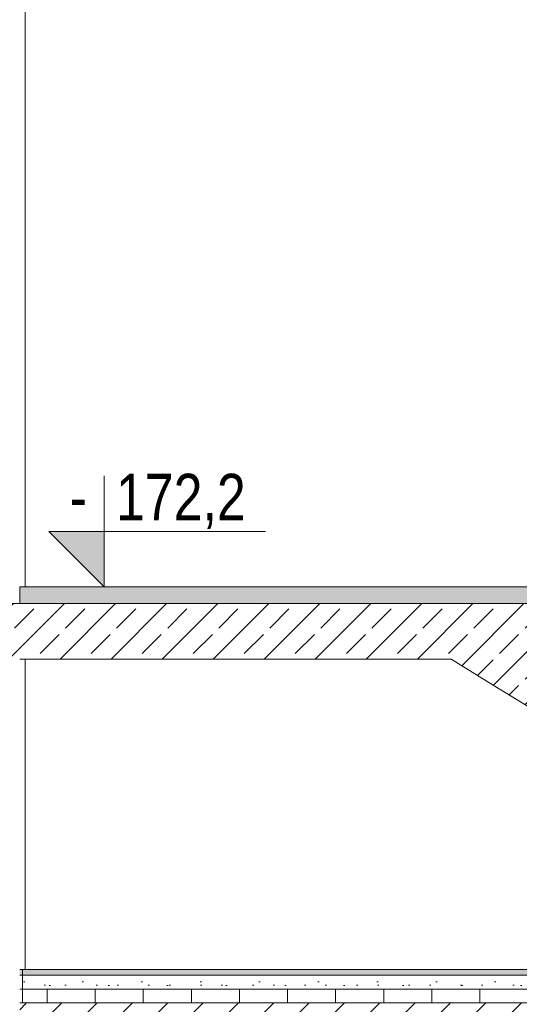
# Model space of a CAD drawing. Header units: millimetres. Extents: x -101298 to -58298, y 45839 to 66839.
# Tile 18 of 124: x -86528 to -84728, y 50444 to 53990. Entities that reach past the tile are written whole.
import ezdxf

# ---------------------------------------------------------------- set-up
doc = ezdxf.new("R2010")
doc.units = ezdxf.units.MM
doc.header["$MEASUREMENT"] = 0
doc.linetypes.add('Krawędzie ukryte', pattern=[195.611112, 141.111112, -54.5])
for name, color, linetype, lineweight in [('Nowe_0_Nr_pióra__21', 7, 'Continuous', 20), ('Nowe_Konstrukcja - Schody_Nr_pióra__3', 7, 'Continuous', 13), ('Nowe_Konstrukcja - Stropy_Nr_pióra__21', 7, 'Continuous', 20), ('Nowe_Konstrukcja - Stropy_Nr_pióra__3', 7, 'Continuous', 13), ('Nowe_Konstrukcja - Ściany zew_Nr_pióra__21', 7, 'Continuous', 20), ('Nowe_Konstrukcja - Ściany zew_Nr_pióra__3', 7, 'Continuous', 13), ('Nowe_Tabelka_Nr_pióra__3', 7, 'Continuous', 13)]:
    doc.layers.add(name, color=color, linetype=linetype, lineweight=lineweight)
for name, color, linetype, lineweight, true_color in [('Nowe_Konstrukcja - Schody_Nr_pióra__116', 7, 'Continuous', 13, 0xcccccc), ('Nowe_Konstrukcja - Stropy_Nr_pióra__23', 7, 'Continuous', 13, 0x858585), ('Nowe_Konstrukcja - Ściany zew_Nr_pióra__23', 7, 'Continuous', 13, 0x858585)]:
    doc.layers.add(name, color=color, linetype=linetype, lineweight=lineweight, true_color=true_color)
doc.styles.add('STYL_AUTOMATYCZNY_2', font='arial.ttf', dxfattribs={"width": 0.8})

msp = doc.modelspace()

# ---------------------------------------------------------------- hatches: boundary and pattern name
at = {"layer": 'Nowe_Konstrukcja - Schody_Nr_pióra__116', "linetype": 'Continuous', "lineweight": 13, "true_color": 0xcccccc}
msp.add_hatch(color=254, dxfattribs=at).paths.add_polyline_path([(-86527.3, 51887.2), (-84607.3, 51887.2), (-84607.3, 51947.2), (-86527.3, 51947.2)])
at = {"layer": 'Nowe_Konstrukcja - Stropy_Nr_pióra__23', "linetype": 'Continuous', "lineweight": 13, "true_color": 0x858585}
h = msp.add_hatch(dxfattribs=at)
h.set_pattern_fill('Beton_zbrojony_0001', color=252, style=0, pattern_type=2)
h.set_pattern_definition([(45, (0, 0), (-91.92388, 91.92388), []), (45, (-45.96, 45.96), (-91.92388, 91.92388), [97.5, -32.5])])
h.paths.add_polyline_path([(-86767.8, 51887.2), (-86767.8, 51687.2), (-86527.8, 51687.2), (-84973.8, 51687.2), (-84822.3, 51594), (-84637.3, 51480.2), (-84511.2, 51402.6), (-84357.3, 51307.9), (-84231.2, 51230.4), (-84077.3, 51135.7), (-83951.2, 51058.2), (-83797.3, 50963.5), (-83671.2, 50885.9), (-83517.3, 50791.3), (-83391.2, 50713.7), (-83237.3, 50619), (-83111.2, 50541.5), (-82957.3, 50446.8), (-82907.3, 50416.1), (-82907.3, 50249.4), (-82907.3, 49719.6), (-82647.3, 49719.6), (-82647.3, 50568.4), (-82647.3, 50569.4), (-82677.3, 50569.4), (-82677.3, 50681.6), (-82957.3, 50681.6), (-82957.3, 50853.8), (-83237.3, 50853.8), (-83237.3, 51026.1), (-83517.3, 51026.1), (-83517.3, 51198.3), (-83797.3, 51198.3), (-83797.3, 51370.5), (-84077.3, 51370.5), (-84077.3, 51542.7), (-84357.3, 51542.7), (-84357.3, 51715), (-84637.3, 51715), (-84637.3, 51775), (-84637.3, 51887.2)])
at = {"layer": 'Nowe_Konstrukcja - Stropy_Nr_pióra__23', "linetype": 'Continuous', "lineweight": 0, "true_color": 0xe0e0e0}
msp.add_hatch(color=254, dxfattribs=at).paths.add_polyline_path([(-83154.2, 50569.4), (-86527.8, 50569.4), (-86527.8, 50549.4), (-83124, 50549.4)])
at = {"layer": 'Nowe_Konstrukcja - Stropy_Nr_pióra__23', "linetype": 'Continuous', "lineweight": 13, "true_color": 0x858585}
h = msp.add_hatch(dxfattribs=at)
h.set_pattern_fill('Beton_lekki_0001', color=252, style=0, pattern_type=2)
h.set_pattern_definition([(0, (0, 0), (0, 389.7114), [24.375, -200.625]), (0, (112.5, 194.86), (0, 389.7114), [24.375, -200.625]), (60, (0, 0), (-337.5, 194.8557), [24.375, -200.625]), (60, (225, 0), (-337.5, 194.8557), [24.375, -200.625]), (120, (24.37, 0), (337.5, 194.8557), [24.375, -200.625]), (120, (249.38, 0), (337.5, 194.8557), [24.375, -200.625]), (0, (0, 37.5), (0, 75), [0, -75, 0, -112.5]), (45, (37.5, 37.5), (-53.03301, 53.03301), [0, -56.25, 0, -93.75])])
h.paths.add_polyline_path([(-83124, 50549.4), (-86527.8, 50549.4), (-86527.8, 50499.4), (-83048.6, 50499.4)])
h = msp.add_hatch(dxfattribs=at)
h.set_pattern_fill('Styropian_0001', color=252, style=0, pattern_type=2)
h.set_pattern_definition([(90, (0, 0), (-173.20508, 0), [100, -200]), (90, (-86.6, 150), (-173.20508, 0), [100, -200]), (150, (-4e-14, 100), (86.60254, 150), [100, -200]), (150, (-173.2, 100), (86.60254, 150), [100, -200]), (210, (0, 0), (-86.60254, 150), [100, -200]), (210, (-173.2, -7e-14), (-86.60254, 150), [100, -200])])
h.paths.add_polyline_path([(-83042.1, 50499.4), (-86527.8, 50499.4), (-86527.8, 50449.4), (-82966.7, 50449.4)])
at = {"layer": 'Nowe_Konstrukcja - Ściany zew_Nr_pióra__21', "linetype": 'Continuous', "lineweight": 20}
msp.add_hatch(color=7, dxfattribs=at).paths.add_polyline_path([(-86223, 51947.2), (-86223, 52147.2), (-86423, 52147.2)])
at = {"layer": 'Nowe_Konstrukcja - Ściany zew_Nr_pióra__23', "linetype": 'Continuous', "lineweight": 13, "true_color": 0x858585}
h = msp.add_hatch(dxfattribs=at)
h.set_pattern_fill('Bloczki_ceramiczne_0001', color=252, style=0, pattern_type=2)
h.set_pattern_definition([(45, (0, 0), (-63.63961, 63.63961), [])])
h.paths.add_polyline_path([(-86527.8, 50449.4), (-86527.8, 50249.4), (-82907.3, 50249.4), (-82907.3, 50416.1), (-82919.7, 50423.7), (-82919.7, 50439.4), (-82945.2, 50439.4), (-82957.3, 50446.8), (-82961.5, 50449.4)])

# ---------------------------------------------------------------- linework, layer by layer
at = {"layer": 'Nowe_0_Nr_pióra__21', "color": 7, "linetype": 'Continuous', "lineweight": 20, "flags": 128}
msp.add_lwpolyline([(-86223, 52347.2), (-86223, 51947.2), (-86223, 52147.2), (-86423, 52147.2), (-86223, 51947.2), (-86223, 52147.2), (-85642.8, 52147.2)], dxfattribs=at)
at = {"layer": 'Nowe_Konstrukcja - Schody_Nr_pióra__3', "color": 7, "linetype": 'Continuous', "lineweight": 13}
for p, q in [((-86527.3, 51947.2), (-84607.3, 51947.2)), ((-86527.3, 51887.2), (-86527.3, 51947.2)), ((-86527.3, 51687.2), (-84973.8, 51687.2)), ((-84822.3, 51594), (-84973.8, 51687.2)), ((-84637.3, 51480.2), (-84822.3, 51594))]:
    msp.add_line(p, q, dxfattribs=at)
at = {"layer": 'Nowe_Konstrukcja - Stropy_Nr_pióra__21', "color": 7, "linetype": 'Continuous', "lineweight": 20, "flags": 128}
for points in [[(-82647.3, 49719.6), (-82647.3, 50568.4), (-82647.3, 50569.4), (-82677.3, 50569.4), (-82677.3, 50681.6), (-82957.3, 50681.6), (-82957.3, 50853.8), (-83237.3, 50853.8), (-83237.3, 51026.1), (-83517.3, 51026.1), (-83517.3, 51198.3), (-83797.3, 51198.3), (-83797.3, 51370.5), (-84077.3, 51370.5), (-84077.3, 51542.7), (-84357.3, 51542.7), (-84357.3, 51715), (-84637.3, 51715), (-84637.3, 51775), (-84637.3, 51887.2), (-86767.8, 51887.2)], [(-86527.8, 51687.2), (-84973.8, 51687.2), (-84822.3, 51594), (-84637.3, 51480.2), (-84511.2, 51402.6), (-84357.3, 51307.9), (-84231.2, 51230.4), (-84077.3, 51135.7), (-83951.2, 51058.2), (-83797.3, 50963.5), (-83671.2, 50885.9), (-83517.3, 50791.3), (-83391.2, 50713.7), (-83237.3, 50619), (-83111.2, 50541.5), (-82957.3, 50446.8), (-82907.3, 50416.1)]]:
    msp.add_lwpolyline(points, dxfattribs=at)
at = {"layer": 'Nowe_Konstrukcja - Stropy_Nr_pióra__3', "color": 7, "linetype": 'Continuous', "lineweight": 13}
for p, q in [((-86527.8, 50549.4), (-83124, 50549.4)), ((-86527.8, 50549.4), (-83124, 50549.4)), ((-86527.8, 50499.4), (-83042.1, 50499.4)), ((-86527.8, 50499.4), (-83042.1, 50499.4)), ((-86527.8, 50449.4), (-82961.5, 50449.4)), ((-86527.8, 50449.4), (-82961.5, 50449.4))]:
    msp.add_line(p, q, dxfattribs=at)
at = {"layer": 'Nowe_Konstrukcja - Ściany zew_Nr_pióra__21', "color": 7, "linetype": 'Krawędzie ukryte', "lineweight": 20, "flags": 128}
msp.add_lwpolyline([(-86517.7, 50449.4), (-86517.7, 50569.4)], dxfattribs=at)
at = {"layer": 'Nowe_Konstrukcja - Ściany zew_Nr_pióra__3', "color": 7, "linetype": 'Continuous', "lineweight": 13}
for p, q in [((-86507.8, 53669.4), (-86507.8, 55209.4)), ((-86507.8, 51947.2), (-86507.8, 53669.4)), ((-86507.8, 50569.4), (-86507.8, 51687.2)), ((-86527.8, 50569.4), (-83154.2, 50569.4))]:
    msp.add_line(p, q, dxfattribs=at)

# ---------------------------------------------------------------- texts
at = {"layer": 'Nowe_Tabelka_Nr_pióra__3', "color": 7, "linetype": 'Continuous', "lineweight": 13, "insert": (-86347.2, 52156.3), "char_height": 167.188, "attachment_point": 7, "style": 'STYL_AUTOMATYCZNY_2'}
msp.add_mtext('\\A1;{\\pql;\\fArial|b0|i0|c238|p0;\\W0.800000;-  172,2}', dxfattribs=at)

doc.saveas('drawing.dxf')
